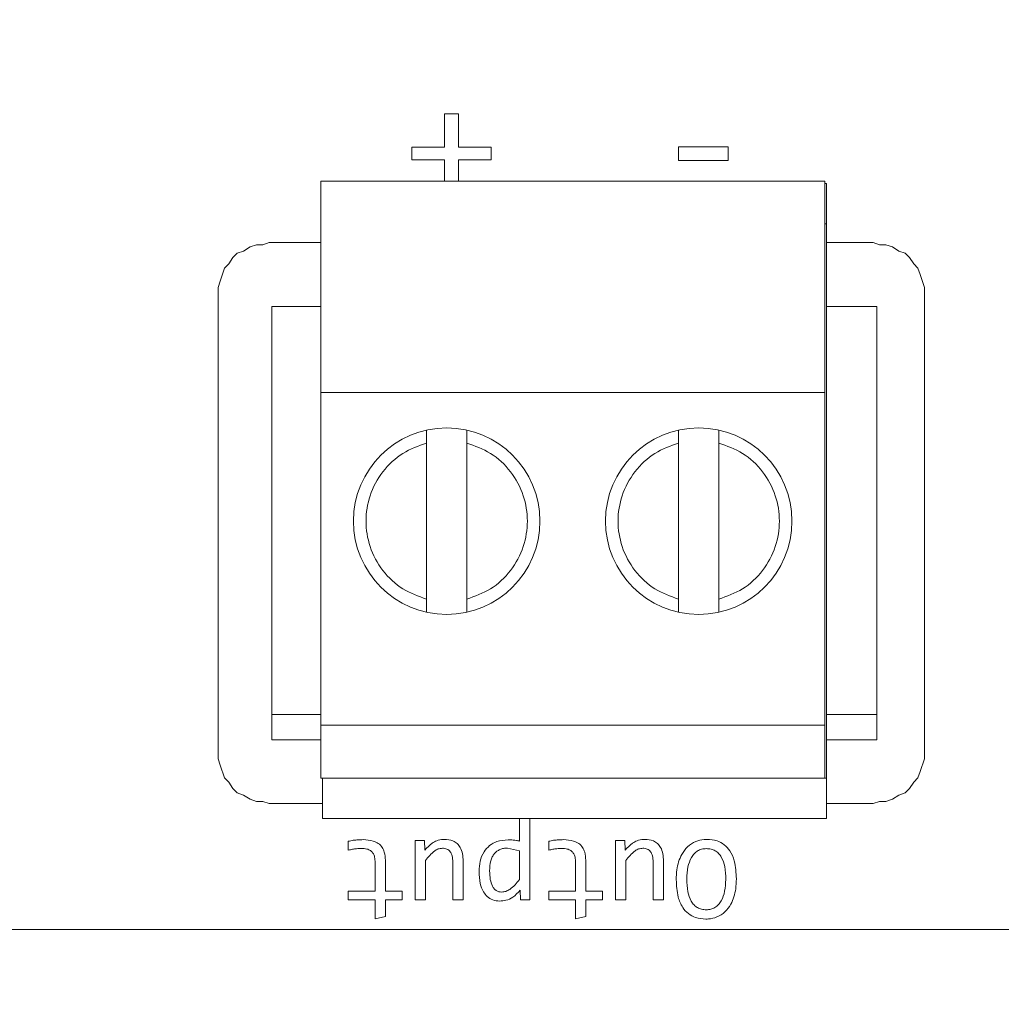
# Model space of a CAD drawing. Header units: millimetres. Extents: x 0 to 420, y 0 to 297.
# Tile 65 of 86: x 211.11 to 215.01, y 205.55 to 209.46. Entities that reach past the tile are written whole.
import ezdxf

# ---------------------------------------------------------------- set-up
doc = ezdxf.new("R2010")
doc.units = ezdxf.units.MM
doc.styles.add('SLDTEXTSTYLE0', font='TXT', dxfattribs={"width": 0.75})
doc.dimstyles.new('SLDDIMSTYLE0', dxfattribs={"dimtxt": 3.5, "dimasz": 3.302, "dimexe": 0, "dimexo": 0.0625, "dimgap": 0.875, "dimtad": 1, "dimlfac": 5, "dimrnd": 1e-09, "dimzin": 12, "dimdsep": 46, "dimtxsty": 'SLDTEXTSTYLE0', "dimsah": 1, "dimcen": 0.09, "dimadec": 0, "dimazin": 3, "dimtfac": 1, "dimtofl": 0, "dimtmove": 0, "dimatfit": 3, "dimfxl": 1, "dimfrac": 2, "dimtolj": 1, "dimtzin": 12, "dimarcsym": 0})

# ---------------------------------------------------------------- blocks, each defined once
blk = doc.blocks.new('_D_5')
at = {"color": 7, "linetype": 'Continuous', "lineweight": 0}
for p, q in [((192.2126, 242.4085), (294.6813, 242.4085)), ((293.6813, 181.2085), (293.6813, 242.4085)), ((192.2126, 181.2085), (294.6813, 181.2085))]:
    blk.add_line(p, q, dxfattribs=at)
for points in [[(293.6813, 242.4085), (293.1733, 239.1065), (294.1893, 239.1065)], [(293.6813, 181.2085), (294.1893, 184.5105), (293.1733, 184.5105)]]:
    blk.add_solid(points, dxfattribs=at)
at = {"color": 7, "linetype": 'Continuous', "lineweight": 0, "insert": (289.1696, 207.9293), "char_height": 3.5, "attachment_point": 1, "rotation": 90, "style": 'SLDTEXTSTYLE0'}
blk.add_mtext('306', dxfattribs=at)

msp = doc.modelspace()

# ---------------------------------------------------------------- linework, layer by layer
at = {"color": 7, "linetype": 'Continuous', "lineweight": 15}
for p, q in [((212.7995, 209.0835), (212.8562, 209.0835)), ((212.7995, 208.9501), (212.7995, 209.0835)), ((212.8562, 209.0835), (212.8562, 208.9501)), ((212.6699, 208.9501), (212.7995, 208.9501)), ((212.6699, 208.8999), (212.6699, 208.9501)), ((212.8562, 208.9501), (212.9858, 208.9501)), ((212.9858, 208.9501), (212.9858, 208.8999)), ((213.7289, 208.9516), (213.926, 208.9516)), ((213.7289, 208.8976), (213.7289, 208.9516)), ((213.926, 208.9516), (213.926, 208.8976)), ((212.7995, 208.8999), (212.6699, 208.8999)), ((212.7995, 208.8162), (212.7995, 208.8999)), ((212.8562, 208.8999), (212.8562, 208.8162)), ((212.9858, 208.8999), (212.8562, 208.8999)), ((213.926, 208.8976), (213.7289, 208.8976)), ((214.3088, 208.8162), (212.3088, 208.8162)), ((212.3088, 207.9762), (212.3088, 208.8162)), ((214.3088, 207.9762), (214.3088, 208.8162)), ((214.3154, 208.8062), (214.3088, 208.8062)), ((214.3154, 208.6462), (214.3154, 208.8062)), ((214.3088, 208.6462), (214.3154, 208.6462)), ((214.3154, 208.6462), (214.3154, 206.4462)), ((212.0032, 208.5379), (212.0286, 208.5548)), ((212.0286, 208.5548), (212.054, 208.5633)), ((212.054, 208.5633), (212.0794, 208.5633)), ((212.0794, 208.5633), (212.1048, 208.5717)), ((212.1048, 208.5717), (212.3088, 208.5717)), ((214.3154, 208.5717), (214.5009, 208.5717)), ((214.5009, 208.5717), (214.5263, 208.5633)), ((214.5263, 208.5633), (214.5517, 208.5633)), ((214.5517, 208.5633), (214.5771, 208.5548)), ((214.5771, 208.5548), (214.6025, 208.5379)), ((211.9609, 208.5125), (211.9778, 208.5294)), ((211.9778, 208.5294), (212.0032, 208.5379)), ((214.6025, 208.5379), (214.6279, 208.5294)), ((214.6279, 208.5294), (214.6448, 208.5125)), ((211.927, 208.4701), (211.9439, 208.4871)), ((211.9439, 208.4871), (211.9609, 208.5125)), ((214.6448, 208.5125), (214.6618, 208.4871)), ((214.6618, 208.4871), (214.6787, 208.4701)), ((211.9101, 208.4193), (211.927, 208.4701)), ((214.6787, 208.4701), (214.6871, 208.4447)), ((214.6871, 208.4447), (214.7041, 208.3939)), ((211.9016, 208.3939), (211.9101, 208.4193)), ((211.9016, 206.5228), (211.9016, 208.3939)), ((214.7041, 208.3939), (214.7041, 206.5228)), ((212.1154, 208.3183), (212.1154, 206.6983)), ((212.1154, 208.3183), (212.3088, 208.3183)), ((214.3154, 208.3183), (214.5154, 208.3183)), ((214.5154, 208.3183), (214.5154, 206.6983)), ((212.3088, 206.6562), (212.3088, 207.9762)), ((214.3088, 207.9762), (212.3088, 207.9762)), ((214.3088, 206.6562), (214.3088, 207.9762)), ((212.7288, 207.7761), (212.7288, 207.1564)), ((212.8888, 207.1564), (212.8888, 207.7761)), ((213.7288, 207.7761), (213.7288, 207.1564)), ((213.8888, 207.1564), (213.8888, 207.7761)), ((212.1154, 206.6983), (212.3088, 206.6983)), ((212.1154, 206.6983), (212.1154, 206.5983)), ((214.3154, 206.6983), (214.5154, 206.6983)), ((214.5154, 206.5983), (214.5154, 206.6983)), ((212.3088, 206.6562), (214.3088, 206.6562)), ((212.3088, 206.6562), (212.3088, 206.4462)), ((214.3088, 206.4462), (214.3088, 206.6562)), ((212.1154, 206.5983), (212.3088, 206.5983)), ((214.3154, 206.5983), (214.5154, 206.5983)), ((211.9101, 206.4974), (211.9016, 206.5228)), ((214.7041, 206.5228), (214.6871, 206.472)), ((211.927, 206.4466), (211.9101, 206.4974)), ((211.9439, 206.4297), (211.927, 206.4466)), ((214.3088, 206.4462), (212.3088, 206.4462)), ((212.3154, 206.2862), (212.3154, 206.4462)), ((214.3154, 206.4462), (214.3088, 206.4462)), ((214.3154, 206.2862), (214.3154, 206.4462)), ((214.6787, 206.4466), (214.6618, 206.4297)), ((214.6871, 206.472), (214.6787, 206.4466)), ((211.9609, 206.4043), (211.9439, 206.4297)), ((214.6618, 206.4297), (214.6448, 206.4043)), ((211.9778, 206.3873), (211.9609, 206.4043)), ((212.0032, 206.3789), (211.9778, 206.3873)), ((212.0286, 206.3619), (212.0032, 206.3789)), ((214.6025, 206.3789), (214.5771, 206.3619)), ((214.6279, 206.3873), (214.6025, 206.3789)), ((214.6448, 206.4043), (214.6279, 206.3873)), ((212.054, 206.3535), (212.0286, 206.3619)), ((212.0794, 206.3535), (212.054, 206.3535)), ((212.1048, 206.345), (212.0794, 206.3535)), ((212.3154, 206.345), (212.1048, 206.345)), ((214.5009, 206.345), (214.3154, 206.345)), ((214.5263, 206.3535), (214.5009, 206.345)), ((214.5517, 206.3535), (214.5263, 206.3535)), ((214.5771, 206.3619), (214.5517, 206.3535)), ((212.3154, 206.2862), (214.3154, 206.2862)), ((213.0978, 206.196), (213.0978, 206.2862)), ((213.1389, 206.2862), (213.1389, 205.9624)), ((212.4185, 206.1599), (212.4185, 206.1952)), ((212.6838, 206.1985), (212.7207, 206.1985)), ((212.6838, 205.9624), (212.6838, 206.1985)), ((212.7207, 206.1985), (212.722, 206.1605)), ((213.2135, 206.1599), (213.2135, 206.1952)), ((213.4788, 206.1985), (213.5157, 206.1985)), ((213.4788, 205.9624), (213.4788, 206.1985)), ((213.5157, 206.1985), (213.5171, 206.1605)), ((213.0496, 206.1682), (213.0978, 206.158)), ((213.0978, 206.158), (213.0978, 206.0434)), ((212.5245, 205.9968), (212.5245, 206.1167)), ((212.5656, 206.12), (212.5656, 205.9968)), ((212.7248, 206.1189), (212.7248, 205.9624)), ((212.8328, 205.9624), (212.8328, 206.1133)), ((212.8738, 206.1167), (212.8738, 205.9624)), ((213.3196, 205.9968), (213.3196, 206.1167)), ((213.3606, 206.12), (213.3606, 205.9968)), ((213.5198, 206.1189), (213.5198, 205.9624)), ((213.6278, 205.9624), (213.6278, 206.1133)), ((213.6689, 206.1167), (213.6689, 205.9624)), ((212.4185, 205.9968), (212.5245, 205.9968)), ((212.4185, 205.9624), (212.4185, 205.9968)), ((212.5656, 205.9968), (212.6317, 205.9968)), ((212.6317, 205.9968), (212.6317, 205.9624)), ((213.1022, 205.9624), (213.0997, 206.0018)), ((213.2135, 205.9968), (213.3196, 205.9968)), ((213.2135, 205.9624), (213.2135, 205.9968)), ((213.3606, 205.9968), (213.4267, 205.9968)), ((213.4267, 205.9968), (213.4267, 205.9624)), ((212.5245, 205.9624), (212.4185, 205.9624)), ((212.5245, 205.8869), (212.5245, 205.9624)), ((212.5656, 205.9624), (212.5656, 205.8974)), ((212.6317, 205.9624), (212.5656, 205.9624)), ((212.7248, 205.9624), (212.6838, 205.9624)), ((212.8738, 205.9624), (212.8328, 205.9624)), ((213.1389, 205.9624), (213.1022, 205.9624)), ((213.3196, 205.9624), (213.2135, 205.9624)), ((213.3196, 205.8869), (213.3196, 205.9624)), ((213.3606, 205.9624), (213.3606, 205.8974)), ((213.4267, 205.9624), (213.3606, 205.9624)), ((213.5198, 205.9624), (213.4788, 205.9624)), ((213.6689, 205.9624), (213.6278, 205.9624)), ((212.5656, 205.8974), (212.5245, 205.8869)), ((213.3606, 205.8974), (213.3196, 205.8869)), ((219.8055, 205.8455), (197.4954, 205.8455))]:
    msp.add_line(p, q, dxfattribs=at)
for centre in [(212.8088, 207.4662), (213.8088, 207.4662)]:
    msp.add_circle(centre, 0.37, dxfattribs=at)
for points, knots in [([(212.7288, 207.8275), (212.7288, 207.8269), (212.7288, 207.8258), (212.7288, 207.8173), (212.7288, 207.8048), (212.7288, 207.7903), (212.7288, 207.7803), (212.7288, 207.7761)], [0, 0, 0, 0, 0.207758, 0.415441, 0.625115, 0.839562, 1, 1, 1, 1]), ([(212.8888, 207.7761), (212.8888, 207.782), (212.8888, 207.7938), (212.8888, 207.8095), (212.8888, 207.8211), (212.8888, 207.8268), (212.8888, 207.8273), (212.8888, 207.8275)], [0, 0, 0, 0, 0.2227454, 0.4456447, 0.6644209, 0.8773127, 1, 1, 1, 1]), ([(213.7288, 207.8275), (213.7288, 207.8269), (213.7288, 207.8258), (213.7288, 207.8173), (213.7288, 207.8048), (213.7288, 207.7903), (213.7288, 207.7803), (213.7288, 207.7761)], [0, 0, 0, 0, 0.207758, 0.415441, 0.625115, 0.839562, 1, 1, 1, 1]), ([(213.8888, 207.7761), (213.8888, 207.782), (213.8888, 207.7938), (213.8888, 207.8095), (213.8888, 207.8211), (213.8888, 207.8268), (213.8888, 207.8273), (213.8888, 207.8275)], [0, 0, 0, 0, 0.2227454, 0.4456447, 0.6644209, 0.8773127, 1, 1, 1, 1]), ([(212.7288, 207.1564), (212.6965, 207.168), (212.6301, 207.192), (212.551, 207.2669), (212.5001, 207.3617), (212.4833, 207.4662), (212.5001, 207.5708), (212.551, 207.6656), (212.6301, 207.7405), (212.6965, 207.7644), (212.7288, 207.7761)], [0, 0, 0, 0, 0.121545, 0.25, 0.378456, 0.5, 0.621544, 0.75, 0.878455, 1, 1, 1, 1]), ([(212.8888, 207.7761), (212.9211, 207.7644), (212.9875, 207.7405), (213.0666, 207.6656), (213.1175, 207.5708), (213.1343, 207.4662), (213.1175, 207.3617), (213.0666, 207.2669), (212.9875, 207.192), (212.9211, 207.168), (212.8888, 207.1564)], [0, 0, 0, 0, 0.121545, 0.250001, 0.378456, 0.5, 0.621544, 0.749999, 0.878456, 1, 1, 1, 1]), ([(213.7288, 207.1564), (213.6965, 207.168), (213.6301, 207.192), (213.551, 207.2669), (213.5001, 207.3617), (213.4833, 207.4662), (213.5001, 207.5708), (213.551, 207.6656), (213.6301, 207.7405), (213.6965, 207.7644), (213.7288, 207.7761)], [0, 0, 0, 0, 0.121544, 0.250001, 0.378456, 0.5, 0.621544, 0.749999, 0.878455, 1, 1, 1, 1]), ([(213.8888, 207.7761), (213.9211, 207.7644), (213.9875, 207.7405), (214.0666, 207.6656), (214.1175, 207.5708), (214.1343, 207.4662), (214.1175, 207.3617), (214.0666, 207.2669), (213.9875, 207.192), (213.9211, 207.168), (213.8888, 207.1564)], [0, 0, 0, 0, 0.121545, 0.25, 0.378456, 0.5, 0.621544, 0.75, 0.878455, 1, 1, 1, 1]), ([(212.7288, 207.1564), (212.7288, 207.1505), (212.7288, 207.1387), (212.7288, 207.123), (212.7288, 207.1114), (212.7288, 207.1057), (212.7288, 207.1052), (212.7288, 207.105)], [0, 0, 0, 0, 0.22275, 0.445644, 0.66442, 0.877313, 1, 1, 1, 1]), ([(212.8888, 207.105), (212.8888, 207.1055), (212.8888, 207.1066), (212.8888, 207.1151), (212.8888, 207.1277), (212.8888, 207.1422), (212.8888, 207.1522), (212.8888, 207.1564)], [0, 0, 0, 0, 0.207757, 0.415442, 0.625116, 0.839563, 1, 1, 1, 1]), ([(213.7288, 207.1564), (213.7288, 207.1505), (213.7288, 207.1387), (213.7288, 207.123), (213.7288, 207.1114), (213.7288, 207.1057), (213.7288, 207.1052), (213.7288, 207.105)], [0, 0, 0, 0, 0.22275, 0.445644, 0.66442, 0.877313, 1, 1, 1, 1]), ([(213.8888, 207.105), (213.8888, 207.1055), (213.8888, 207.1066), (213.8888, 207.1151), (213.8888, 207.1277), (213.8888, 207.1422), (213.8888, 207.1522), (213.8888, 207.1564)], [0, 0, 0, 0, 0.207757, 0.415442, 0.625116, 0.839563, 1, 1, 1, 1]), ([(212.4185, 206.1952), (212.425, 206.1966), (212.4379, 206.1995), (212.4577, 206.2014), (212.4708, 206.2016), (212.4774, 206.2018)], [0, 0, 0, 0, 0.336847, 0.667493, 1, 1, 1, 1]), ([(212.4774, 206.2018), (212.491, 206.2011), (212.512, 206.1999), (212.5383, 206.1878), (212.5536, 206.172), (212.564, 206.1487), (212.565, 206.131), (212.5656, 206.12)], [0, 0, 0, 0, 0.293102, 0.45452, 0.617243, 0.761085, 1, 1, 1, 1]), ([(212.722, 206.1605), (212.7312, 206.1704), (212.745, 206.1852), (212.7705, 206.1993), (212.7878, 206.2024), (212.7982, 206.2026), (212.8, 206.2026)], [0, 0, 0, 0, 0.438609, 0.65806, 0.940888, 1, 1, 1, 1]), ([(212.8, 206.2026), (212.8116, 206.2017), (212.8298, 206.2004), (212.8511, 206.1871), (212.8648, 206.1694), (212.8727, 206.145), (212.8735, 206.1264), (212.8738, 206.1167)], [0, 0, 0, 0, 0.264569, 0.416137, 0.56789, 0.775211, 1, 1, 1, 1]), ([(212.9372, 206.0762), (212.9379, 206.0896), (212.9392, 206.1166), (212.9539, 206.1525), (212.9777, 206.1795), (213.0111, 206.1978), (213.0374, 206.2), (213.0526, 206.2012)], [0, 0, 0, 0, 0.20963, 0.420799, 0.591881, 0.763033, 1, 1, 1, 1]), ([(213.0526, 206.2012), (213.0593, 206.2011), (213.0702, 206.2008), (213.0853, 206.199), (213.0936, 206.197), (213.0978, 206.196)], [0, 0, 0, 0, 0.439034, 0.71849, 1, 1, 1, 1]), ([(213.2135, 206.1952), (213.22, 206.1966), (213.2329, 206.1995), (213.2527, 206.2014), (213.2659, 206.2016), (213.2725, 206.2018)], [0, 0, 0, 0, 0.336823, 0.667493, 1, 1, 1, 1]), ([(213.2725, 206.2018), (213.286, 206.2011), (213.3071, 206.1999), (213.3333, 206.1878), (213.3487, 206.172), (213.359, 206.1487), (213.36, 206.131), (213.3606, 206.12)], [0, 0, 0, 0, 0.293092, 0.45452, 0.617243, 0.761085, 1, 1, 1, 1]), ([(213.5171, 206.1605), (213.5263, 206.1704), (213.5401, 206.1852), (213.5656, 206.1993), (213.5828, 206.2024), (213.5932, 206.2026), (213.5951, 206.2026)], [0, 0, 0, 0, 0.438603, 0.658071, 0.940904, 1, 1, 1, 1]), ([(213.5951, 206.2026), (213.6066, 206.2017), (213.6248, 206.2004), (213.6462, 206.1871), (213.6599, 206.1694), (213.6678, 206.145), (213.6685, 206.1264), (213.6689, 206.1167)], [0, 0, 0, 0, 0.264567, 0.416144, 0.567889, 0.775212, 1, 1, 1, 1]), ([(213.7196, 206.0425), (213.72, 206.0559), (213.7211, 206.0905), (213.7351, 206.1368), (213.7629, 206.1752), (213.7948, 206.1954), (213.8224, 206.2021), (213.8376, 206.2025), (213.8413, 206.2026)], [0, 0, 0, 0, 0.177791, 0.459589, 0.628398, 0.798292, 0.950283, 1, 1, 1, 1]), ([(213.8413, 206.2026), (213.8549, 206.2017), (213.8794, 206.2), (213.911, 206.1829), (213.9358, 206.1556), (213.9552, 206.109), (213.957, 206.0701), (213.9581, 206.0461)], [0, 0, 0, 0, 0.183021, 0.329087, 0.475183, 0.676052, 1, 1, 1, 1]), ([(212.4711, 206.1671), (212.4644, 206.1668), (212.4522, 206.1663), (212.4346, 206.1636), (212.4239, 206.1611), (212.4185, 206.1599)], [0, 0, 0, 0, 0.376573, 0.687623, 1, 1, 1, 1]), ([(212.5245, 206.1167), (212.5241, 206.1234), (212.5235, 206.1347), (212.5167, 206.1493), (212.5064, 206.1593), (212.4906, 206.1661), (212.4783, 206.1667), (212.4711, 206.1671)], [0, 0, 0, 0, 0.2403999, 0.4003314, 0.561161, 0.7437258, 1, 1, 1, 1]), ([(212.7917, 206.1676), (212.7862, 206.1671), (212.7752, 206.1661), (212.7502, 206.1509), (212.7358, 206.1327), (212.7248, 206.1189)], [0, 0, 0, 0, 0.1937194, 0.3831102, 1, 1, 1, 1]), ([(212.8328, 206.1133), (212.8325, 206.1214), (212.832, 206.1327), (212.8274, 206.1462), (212.8229, 206.1541), (212.817, 206.1603), (212.8097, 206.1646), (212.8011, 206.1672), (212.795, 206.1675), (212.7917, 206.1676)], [0, 0, 0, 0, 0.308209, 0.4355, 0.549775, 0.6566338, 0.7628506, 0.875345, 1, 1, 1, 1]), ([(212.9791, 206.0781), (212.9797, 206.0915), (212.9805, 206.1104), (212.9889, 206.133), (212.9972, 206.1459), (213.0077, 206.1559), (213.0201, 206.1631), (213.0343, 206.1675), (213.0444, 206.1679), (213.0496, 206.1682)], [0, 0, 0, 0, 0.307497, 0.434936, 0.550571, 0.660489, 0.76816, 0.879533, 1, 1, 1, 1]), ([(213.2661, 206.1671), (213.2594, 206.1668), (213.2473, 206.1663), (213.2297, 206.1636), (213.2189, 206.1611), (213.2135, 206.1599)], [0, 0, 0, 0, 0.376573, 0.687623, 1, 1, 1, 1]), ([(213.3196, 206.1167), (213.3192, 206.1234), (213.3185, 206.1347), (213.3118, 206.1493), (213.3014, 206.1593), (213.2857, 206.1661), (213.2733, 206.1667), (213.2661, 206.1671)], [0, 0, 0, 0, 0.240402, 0.400327, 0.561158, 0.743724, 1, 1, 1, 1]), ([(213.5868, 206.1676), (213.5812, 206.1671), (213.5702, 206.1661), (213.5453, 206.1509), (213.5309, 206.1327), (213.5198, 206.1189)], [0, 0, 0, 0, 0.193736, 0.383125, 1, 1, 1, 1]), ([(213.6278, 206.1133), (213.6275, 206.1214), (213.627, 206.1327), (213.6225, 206.1462), (213.618, 206.1541), (213.612, 206.1603), (213.6047, 206.1646), (213.5962, 206.1672), (213.59, 206.1675), (213.5868, 206.1676)], [0, 0, 0, 0, 0.308208, 0.435499, 0.549774, 0.656634, 0.762851, 0.875364, 1, 1, 1, 1]), ([(213.7614, 206.0456), (213.7621, 206.0617), (213.7634, 206.0911), (213.7754, 206.1253), (213.7902, 206.1461), (213.804, 206.1576), (213.8206, 206.1651), (213.8328, 206.1658), (213.8391, 206.1662)], [0, 0, 0, 0, 0.300605, 0.549101, 0.665649, 0.773459, 0.882143, 1, 1, 1, 1]), ([(213.8391, 206.1662), (213.8454, 206.1659), (213.8574, 206.1652), (213.8741, 206.1585), (213.8882, 206.1474), (213.9031, 206.1267), (213.9146, 206.0913), (213.9157, 206.0609), (213.9163, 206.0439)], [0, 0, 0, 0, 0.114673, 0.220904, 0.326972, 0.441209, 0.686385, 1, 1, 1, 1]), ([(213.019, 205.958), (213.0097, 205.9587), (212.9916, 205.9602), (212.9695, 205.9747), (212.9517, 205.9972), (212.9392, 206.0316), (212.9379, 206.0599), (212.9372, 206.0762)], [0, 0, 0, 0, 0.171189, 0.33358, 0.474075, 0.698768, 1, 1, 1, 1]), ([(213.0273, 205.9938), (213.0234, 205.994), (213.0158, 205.9945), (213.0053, 205.9993), (212.9965, 206.007), (212.9873, 206.0215), (212.9802, 206.0458), (212.9795, 206.0665), (212.9791, 206.0781)], [0, 0, 0, 0, 0.108016, 0.209047, 0.312283, 0.426357, 0.680242, 1, 1, 1, 1]), ([(213.0978, 206.0434), (213.0862, 206.0291), (213.0708, 206.0101), (213.0443, 205.9955), (213.0328, 205.9943), (213.0273, 205.9938)], [0, 0, 0, 0, 0.613497, 0.815329, 1, 1, 1, 1]), ([(213.8367, 205.8866), (213.8231, 205.8876), (213.7984, 205.8894), (213.7665, 205.907), (213.7415, 205.9349), (213.7226, 205.9812), (213.7207, 206.0194), (213.7196, 206.0425)], [0, 0, 0, 0, 0.183702, 0.333195, 0.482627, 0.686565, 1, 1, 1, 1]), ([(213.8391, 205.9233), (213.8328, 205.9236), (213.8206, 205.9243), (213.8037, 205.9311), (213.7895, 205.9422), (213.7746, 205.963), (213.7632, 205.9984), (213.7621, 206.0286), (213.7614, 206.0456)], [0, 0, 0, 0, 0.116027, 0.223062, 0.329442, 0.443657, 0.688707, 1, 1, 1, 1]), ([(213.9581, 206.0461), (213.9577, 206.0328), (213.9566, 205.9981), (213.9426, 205.9516), (213.9144, 205.9135), (213.8826, 205.8935), (213.8552, 205.8871), (213.8402, 205.8867), (213.8367, 205.8866)], [0, 0, 0, 0, 0.178282, 0.462867, 0.631039, 0.800214, 0.952694, 1, 1, 1, 1]), ([(213.9163, 206.0439), (213.9155, 206.0282), (213.9141, 205.9989), (213.9026, 205.9643), (213.8875, 205.943), (213.8735, 205.9315), (213.857, 205.9244), (213.8452, 205.9236), (213.8391, 205.9233)], [0, 0, 0, 0, 0.294313, 0.54996, 0.670021, 0.779476, 0.886558, 1, 1, 1, 1]), ([(213.0997, 206.0018), (213.091, 205.9912), (213.0758, 205.9729), (213.0456, 205.9598), (213.0273, 205.9585), (213.019, 205.958)], [0, 0, 0, 0, 0.424243, 0.740133, 1, 1, 1, 1])]:
    msp.add_open_spline(points, degree=3, knots=knots, dxfattribs=at)

# ---------------------------------------------------------------- dimensions: what is measured, and where the dimension line sits
at = {"color": 7, "linetype": 'Continuous', "lineweight": 0}
dim = msp.add_linear_dim(base=(293.6813, 242.4085), p1=(191.2126, 181.2085), p2=(191.2126, 242.4085), angle=90, dimstyle='SLDDIMSTYLE0', dxfattribs=at)
dim.commit()
dim.dimension.update_dxf_attribs({"geometry": '_D_5', "text_midpoint": (293.6813, 211.8085), "dimtype": 160})

doc.saveas('drawing.dxf')
